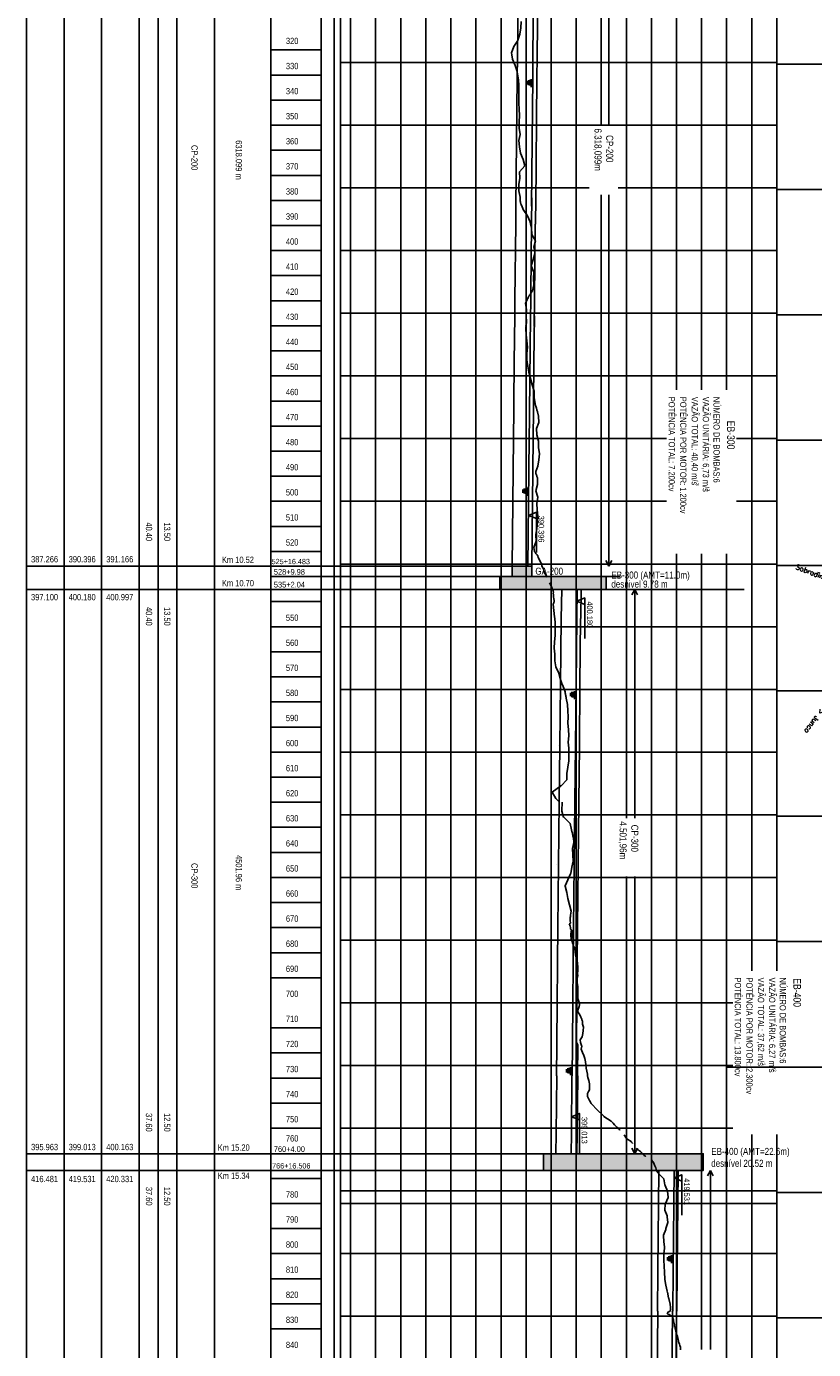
# Model space of a CAD drawing. Extents: x 312047 to 329088, y 8928324 to 8953812.
# Tile 3 of 125: x 312047 to 318326, y 8934747 to 8945300. Entities that reach past the tile are written whole.
import ezdxf

# ---------------------------------------------------------------- set-up
doc = ezdxf.new("R2010")
doc.units = 0
doc.header["$LTSCALE"] = 200
doc.header["$MEASUREMENT"] = 0
doc.linetypes.add('DASHED', pattern=[0.75, 0.5, -0.25])
doc.linetypes.add('LIN0', pattern=[0])
for name, color, linetype in [('ACHURA', 123, 'CONTINUOUS'), ('CRISTA_CANAL', 3, 'LIN0'), ('EB', 160, 'CONTINUOUS'), ('ESTAC-GERAL', 2, 'CONTINUOUS'), ('FUND_CANAL', 6, 'LIN0'), ('JTX80', 7, 'LIN0'), ('MALHA-P', 1, 'CONTINUOUS'), ('NA_CANAL', 2, 'CONTINUOUS'), ('NOVA MALHA', 1, 'CONTINUOUS'), ('PBASE', 7, 'CONTINUOUS'), ('PEGCT', 7, 'CONTINUOUS'), ('PFGC', 3, 'CONTINUOUS'), ('TALU-CONC1', 254, 'CONTINUOUS'), ('TER-NAT', 3, 'DASHED')]:
    doc.layers.add(name, color=color, linetype=linetype)
doc.styles.add('100CL', font='ARIALN.TTF', dxfattribs={"height": 2.5})
doc.styles.add('80CL', font='SIMPLEX', dxfattribs={"bigfont": 'SIMP'})

msp = doc.modelspace()

# ---------------------------------------------------------------- hatches: boundary and pattern name
at = {"layer": 'ACHURA'}
for points in [[(315923, 8940913), (316079, 8940913), (316079, 8940996), (315923, 8940996)], [(315824, 8940912), (315824, 8940810), (316673, 8940810), (316673, 8940912)], [(316171, 8936308), (316171, 8936176), (317446, 8936176), (317446, 8936308)]]:
    msp.add_hatch(color=256, dxfattribs=at).paths.add_polyline_path(points)

# ---------------------------------------------------------------- linework, layer by layer
msp.add_lwpolyline([(315923, 8940913), (316079, 8940913), (316079, 8940996), (315923, 8940996)], close=True, dxfattribs=at)
at = {"layer": 'CRISTA_CANAL'}
for p, q in [((316129, 8945792), (316122, 8945072)), ((316122, 8945072), (316120, 8944872)), ((316120, 8944892), (316110, 8943866)), ((316110, 8943932), (316108, 8943722)), ((316106, 8943722), (316100, 8943122)), ((316100, 8943122), (316098, 8942906)), ((316099, 8942992), (316095, 8942622)), ((316095, 8942622), (316089, 8941966)), ((316089, 8942012), (316079, 8940996)), ((316473, 8940810), (316470, 8940577)), ((316468, 8940577), (316463, 8940052)), ((316463, 8940052), (316458, 8939561)), ((316458, 8939561), (316453, 8939112)), ((316453, 8939112), (316448, 8938612)), ((316448, 8938612), (316443, 8938112)), ((316443, 8938132), (316434, 8937197)), ((316445, 8937177), (316434, 8937197)), ((316445, 8937177), (316443, 8936929)), ((316445, 8937177), (316445, 8937172)), ((316445, 8936929), (316441, 8936472)), ((316441, 8936472), (316439, 8936308)), ((317246, 8936176), (317238, 8935372)), ((317238, 8935372), (317235, 8935054)), ((317233, 8935054), (317227, 8934432))]:
    msp.add_line(p, q, dxfattribs=at)
at = {"layer": 'EB', "color": 2}
for p, q in [((316693, 8947314), (316693, 8944510)), ((316693, 8943956), (316693, 8940996)), ((316693, 8940996), (316670, 8941039)), ((316693, 8940996), (316717, 8941039)), ((316900, 8940810), (316876, 8940767)), ((316900, 8940810), (316900, 8938986)), ((316900, 8940810), (316923, 8940767)), ((316900, 8938521), (316900, 8936308)), ((316900, 8936308), (316876, 8936352)), ((316900, 8936308), (316923, 8936352)), ((317503, 8936176), (317479, 8936133)), ((317503, 8936176), (317503, 8934748)), ((317503, 8936176), (317526, 8936133))]:
    msp.add_line(p, q, dxfattribs=at)
at = {"layer": 'EB', "color": 1}
for p, q in [((312047, 8940996), (312947, 8940996)), ((312947, 8940996), (316079, 8940996)), ((312047, 8940810), (312947, 8940810)), ((312947, 8940810), (317773, 8940810)), ((312047, 8936308), (312947, 8936308)), ((312947, 8936308), (317433, 8936308)), ((312047, 8936176), (312947, 8936176)), ((312947, 8936176), (317433, 8936176))]:
    msp.add_line(p, q, dxfattribs=at)
at = {"layer": 'EB'}
for points in [[(316115, 8941103), (316115, 8941425), (316052, 8941399)], [(316115, 8941374), (316052, 8941399)], [(316079, 8940996), (315923, 8940996), (315923, 8940913)], [(316079, 8940996), (316079, 8940913)], [(315824, 8940912), (315824, 8940810), (316673, 8940810), (316673, 8940912)], [(316673, 8940912), (315824, 8940912)], [(316501, 8940419), (316501, 8940741), (316439, 8940716)], [(316501, 8940690), (316439, 8940716)], [(316458, 8936307), (316458, 8936630), (316396, 8936604)], [(316458, 8936578), (316396, 8936604)], [(317275, 8935819), (317275, 8936141), (317213, 8936115)], [(317275, 8936090), (317213, 8936115)]]:
    msp.add_lwpolyline(points, dxfattribs=at)
msp.add_lwpolyline([(316171, 8936308), (316171, 8936176), (317446, 8936176), (317446, 8936308)], close=True, dxfattribs=at)
at = {"layer": 'FUND_CANAL'}
for p, q in [((315971, 8945792), (315964, 8945072)), ((315964, 8945072), (315962, 8944872)), ((315962, 8944892), (315952, 8943866)), ((315952, 8943932), (315950, 8943722)), ((315950, 8943722), (315944, 8943122)), ((315943, 8942992), (315939, 8942622)), ((315939, 8942622), (315933, 8941966)), ((315933, 8942012), (315923, 8940996)), ((316317, 8940810), (316314, 8940577)), ((316317, 8940810), (316314, 8940577)), ((316312, 8940577), (316307, 8940052)), ((316312, 8940577), (316307, 8940052)), ((316307, 8940052), (316302, 8939561)), ((316307, 8940052), (316302, 8939561)), ((316302, 8939561), (316297, 8939112)), ((316302, 8939561), (316297, 8939112)), ((316297, 8939112), (316292, 8938612)), ((316292, 8938612), (316287, 8938112)), ((316287, 8938132), (316278, 8937197)), ((316287, 8938132), (316278, 8937197)), ((316277, 8937177), (316278, 8937197)), ((316277, 8937177), (316278, 8937197)), ((316277, 8937177), (316275, 8936929)), ((316277, 8937177), (316275, 8936929)), ((316277, 8937177), (316277, 8937172)), ((316277, 8937177), (316277, 8937172)), ((316277, 8936929), (316273, 8936472)), ((316277, 8936929), (316273, 8936472)), ((316273, 8936472), (316271, 8936308)), ((317092, 8936176), (317084, 8935372)), ((317084, 8935372), (317081, 8935054)), ((317083, 8935054), (317077, 8934432)), ((317081, 8935054), (317083, 8935054))]:
    msp.add_line(p, q, dxfattribs=at)
at = {"layer": 'MALHA-P', "color": 1}
for p, q in [((314502, 8952512), (314502, 8928512)), ((314553, 8952512), (314553, 8928512)), ((316784, 8940912), (313997, 8940912)), ((314553, 8935912), (318033, 8935912))]:
    msp.add_line(p, q, dxfattribs=at)
at = {"layer": 'MALHA-P', "color": 13}
for p, q in [((314633, 8928512), (314633, 8952512)), ((314833, 8928512), (314833, 8952512)), ((315033, 8928512), (315033, 8952512)), ((315233, 8928512), (315233, 8952512)), ((315433, 8928512), (315433, 8952512)), ((315833, 8928512), (315833, 8952512)), ((316433, 8928512), (316433, 8952512)), ((316633, 8944510), (316633, 8952512)), ((316833, 8938986), (316833, 8952512)), ((317433, 8942400), (317433, 8952512)), ((317433, 8942400), (317433, 8952512)), ((317633, 8942400), (317633, 8952512)), ((317833, 8937768), (317833, 8952512)), ((318033, 8937768), (318033, 8952512)), ((316033, 8928512), (316033, 8951073)), ((316233, 8928512), (316233, 8951073)), ((315633, 8928512), (315633, 8948937)), ((317033, 8928512), (317033, 8947678)), ((317233, 8942400), (317233, 8947678)), ((314397, 8945112), (313997, 8945112)), ((314553, 8945012), (318033, 8945012)), ((314397, 8944912), (313997, 8944912)), ((314397, 8944712), (313997, 8944712)), ((314397, 8944512), (313997, 8944512)), ((314553, 8944512), (318033, 8944512)), ((314397, 8944312), (313997, 8944312)), ((314397, 8944112), (313997, 8944112)), ((314553, 8944012), (316537, 8944012)), ((316633, 8928512), (316633, 8943956)), ((316768, 8944012), (318033, 8944012)), ((314397, 8943912), (313997, 8943912)), ((314397, 8943712), (313997, 8943712)), ((314397, 8943512), (313997, 8943512)), ((314553, 8943512), (318033, 8943512)), ((314397, 8943312), (313997, 8943312)), ((314397, 8943112), (313997, 8943112)), ((314553, 8943012), (318033, 8943012)), ((314397, 8942912), (313997, 8942912)), ((314397, 8942712), (313997, 8942712)), ((314397, 8942512), (313997, 8942512)), ((314553, 8942512), (318033, 8942512)), ((314397, 8942312), (313997, 8942312)), ((314397, 8942112), (313997, 8942112)), ((314553, 8942012), (317154, 8942012)), ((317711, 8942012), (318033, 8942012)), ((314397, 8941912), (313997, 8941912)), ((314397, 8941712), (313997, 8941712)), ((314397, 8941512), (313997, 8941512)), ((314553, 8941512), (317154, 8941512)), ((317711, 8941512), (318033, 8941512)), ((314397, 8941312), (313997, 8941312)), ((314397, 8941312), (313997, 8941312)), ((314397, 8941112), (313997, 8941112)), ((317233, 8928512), (317233, 8941092)), ((317433, 8934748), (317433, 8941092)), ((317433, 8934748), (317433, 8941092)), ((317633, 8928512), (317633, 8941092)), ((314553, 8941012), (318033, 8941012)), ((314397, 8940712), (313997, 8940712)), ((314397, 8940512), (313997, 8940512)), ((314553, 8940512), (318033, 8940512)), ((314397, 8940312), (313997, 8940312)), ((314397, 8940112), (313997, 8940112)), ((314553, 8940012), (318033, 8940012)), ((314397, 8939912), (313997, 8939912)), ((314397, 8939712), (313997, 8939712)), ((314397, 8939512), (313997, 8939512)), ((314553, 8939512), (318033, 8939512)), ((314397, 8939312), (313997, 8939312)), ((314397, 8939112), (313997, 8939112)), ((314553, 8939012), (318033, 8939012)), ((314397, 8938912), (313997, 8938912)), ((314397, 8938712), (313997, 8938712)), ((314397, 8938512), (313997, 8938512)), ((314553, 8938512), (318033, 8938512)), ((316833, 8928512), (316833, 8938521)), ((314397, 8938312), (313997, 8938312)), ((314397, 8938112), (313997, 8938112)), ((314553, 8938012), (318033, 8938012)), ((314397, 8937912), (313997, 8937912)), ((314397, 8937712), (313997, 8937712)), ((314553, 8937512), (317683, 8937512)), ((314397, 8937312), (313997, 8937312)), ((314397, 8937112), (313997, 8937112)), ((314553, 8937012), (317683, 8937012)), ((314397, 8936912), (313997, 8936912)), ((314397, 8936712), (313997, 8936712)), ((314397, 8936512), (313997, 8936512)), ((314553, 8936512), (317683, 8936512)), ((317833, 8928512), (317833, 8936461)), ((318033, 8934084), (318033, 8936461)), ((314397, 8936112), (313997, 8936112)), ((314553, 8936012), (318033, 8936012)), ((314397, 8935912), (313997, 8935912)), ((314397, 8935712), (313997, 8935712)), ((314397, 8935512), (313997, 8935512)), ((314553, 8935512), (318033, 8935512)), ((314397, 8935312), (313997, 8935312)), ((314397, 8935112), (313997, 8935112)), ((314553, 8935012), (318033, 8935012)), ((314397, 8934912), (313997, 8934912))]:
    msp.add_line(p, q, dxfattribs=at)
at = {"layer": 'NA_CANAL'}
for p, q in [((316095, 8945772), (316088, 8945072)), ((316088, 8945072), (316086, 8944872)), ((316087, 8944892), (316077, 8943866)), ((316042, 8944837), (316042, 8944864)), ((316053, 8944831), (316053, 8944872)), ((316063, 8944828), (316063, 8944873)), ((316074, 8944815), (316074, 8944879)), ((316078, 8943932), (316076, 8943723)), ((316076, 8943723), (316067, 8942906)), ((316068, 8942992), (316058, 8941966)), ((316058, 8942012), (316048, 8940996)), ((316038, 8941557), (316038, 8941621)), ((316006, 8941579), (316006, 8941606)), ((316018, 8941574), (316018, 8941614)), ((316028, 8941571), (316028, 8941615)), ((316440, 8940810), (316437, 8940577)), ((316437, 8940577), (316432, 8940052)), ((316432, 8940052), (316427, 8939561)), ((316386, 8939957), (316386, 8939984)), ((316398, 8939951), (316398, 8939992)), ((316407, 8939948), (316407, 8939993)), ((316418, 8939935), (316418, 8939999)), ((316426, 8939561), (316422, 8939112)), ((316422, 8939112), (316417, 8938612)), ((316417, 8938612), (316412, 8938112)), ((316412, 8938132), (316402, 8937197)), ((316402, 8937177), (316402, 8937197)), ((316402, 8937177), (316400, 8936929)), ((316402, 8937177), (316402, 8937172)), ((316355, 8936957), (316355, 8936984)), ((316367, 8936951), (316367, 8936992)), ((316376, 8936948), (316376, 8936993)), ((316387, 8936935), (316387, 8936999)), ((316399, 8936929), (316395, 8936472)), ((316395, 8936472), (316393, 8936308)), ((317214, 8936176), (317206, 8935372)), ((317194, 8935435), (317194, 8935499)), ((317162, 8935457), (317162, 8935484)), ((317173, 8935451), (317173, 8935492)), ((317183, 8935448), (317183, 8935493)), ((317206, 8935372), (317203, 8935054)), ((317202, 8935054), (317196, 8934432))]:
    msp.add_line(p, q, dxfattribs=at)
at = {"layer": 'NOVA MALHA'}
for p, q in [((318033, 8945000), (329088, 8945000)), ((318033, 8944000), (329088, 8944000)), ((318033, 8943000), (329088, 8943000)), ((318033, 8942000), (329088, 8942000)), ((318033, 8941000), (329088, 8941000)), ((318033, 8940000), (329088, 8940000)), ((318033, 8939000), (329088, 8939000)), ((318033, 8938000), (329088, 8938000)), ((317633, 8937000), (329088, 8937000)), ((318033, 8936000), (329088, 8936000)), ((318033, 8935000), (329088, 8935000))]:
    msp.add_line(p, q, dxfattribs=at)
at = {"layer": 'PBASE', "color": 2}
for p, q in [((312047, 8952512), (312047, 8928512)), ((312347, 8952512), (312347, 8928512)), ((312647, 8952512), (312647, 8928512)), ((312647, 8952512), (312647, 8928512)), ((312947, 8952512), (312947, 8928512)), ((312947, 8952512), (312947, 8928512)), ((313097, 8952512), (313097, 8928512)), ((313247, 8952512), (313247, 8928512)), ((313547, 8952512), (313547, 8928512)), ((313997, 8952512), (313997, 8928512)), ((314397, 8952512), (314397, 8928512))]:
    msp.add_line(p, q, dxfattribs=at)
at = {"layer": 'PEGCT', "color": 13}
for p, q in [((316288, 8939561), (316288, 8939561)), ((316302, 8939561), (316302, 8939561)), ((316278, 8938612), (316278, 8938612)), ((316292, 8938612), (316292, 8938612))]:
    msp.add_line(p, q, dxfattribs=at)
at = {"layer": 'PFGC'}
msp.add_line((315944, 8943122), (315942, 8942906), dxfattribs=at)
at = {"layer": 'TALU-CONC1', "color": 13}
msp.add_line((316277, 8936929), (316275, 8936929), dxfattribs=at)
at = {"layer": 'TER-NAT'}
for p, q in [((315993, 8945339), (315992, 8945289)), ((315984, 8945238), (315967, 8945189)), ((315992, 8945289), (315984, 8945239)), ((315984, 8945239), (315984, 8945239)), ((315984, 8945239), (315984, 8945238)), ((315992, 8945289), (315992, 8945289)), ((315936, 8945139), (315917, 8945089)), ((315967, 8945188), (315936, 8945139)), ((315967, 8945189), (315967, 8945188)), ((315917, 8945089), (315917, 8945089)), ((315917, 8945089), (315919, 8945072)), ((315920, 8945072), (315925, 8945039)), ((315925, 8945039), (315947, 8944989)), ((315947, 8944989), (315947, 8944989)), ((315947, 8944989), (315962, 8944939)), ((315962, 8944939), (315963, 8944939)), ((315963, 8944939), (315963, 8944938)), ((315963, 8944938), (315971, 8944889)), ((315971, 8944892), (315971, 8944889)), ((315971, 8944889), (315974, 8944839)), ((315971, 8944889), (315972, 8944872)), ((315974, 8944839), (315974, 8944839)), ((315974, 8944839), (315974, 8944838)), ((315974, 8944838), (315975, 8944789)), ((315975, 8944789), (315975, 8944788)), ((315975, 8944788), (315975, 8944739)), ((315975, 8944739), (315976, 8944689)), ((315976, 8944689), (315976, 8944689)), ((315976, 8944689), (315976, 8944688)), ((315976, 8944688), (315977, 8944639)), ((315977, 8944639), (315980, 8944589)), ((315980, 8944589), (315979, 8944539)), ((315980, 8944589), (315980, 8944589)), ((315980, 8944589), (315980, 8944589)), ((315979, 8944538), (315977, 8944489)), ((315977, 8944489), (315977, 8944489)), ((315977, 8944489), (315977, 8944488)), ((315977, 8944488), (315985, 8944439)), ((315979, 8944539), (315979, 8944538)), ((315985, 8944439), (315975, 8944389)), ((315975, 8944389), (315975, 8944389)), ((315975, 8944389), (315981, 8944339)), ((315981, 8944339), (315981, 8944339)), ((315981, 8944339), (315989, 8944289)), ((315989, 8944289), (315989, 8944289)), ((315989, 8944289), (315989, 8944289)), ((315989, 8944289), (316010, 8944239)), ((316023, 8944189), (315981, 8944139)), ((316010, 8944239), (316010, 8944239)), ((316010, 8944239), (316023, 8944189)), ((315984, 8944089), (315975, 8944039)), ((315981, 8944139), (315981, 8944139)), ((315981, 8944139), (315981, 8944139)), ((315981, 8944139), (315984, 8944089)), ((315984, 8944089), (315984, 8944089)), ((315975, 8944039), (315975, 8944039)), ((315975, 8944039), (315975, 8943989)), ((315975, 8943989), (315985, 8943939)), ((315985, 8943939), (315985, 8943939)), ((315985, 8943939), (315985, 8943934)), ((315985, 8943934), (315986, 8943927)), ((315985, 8943932), (315986, 8943927)), ((315986, 8943927), (315986, 8943927)), ((315986, 8943927), (315986, 8943920)), ((315986, 8943927), (315986, 8943927)), ((315986, 8943927), (315986, 8943920)), ((315986, 8943920), (315986, 8943920)), ((315986, 8943920), (315987, 8943913)), ((315986, 8943920), (315986, 8943920)), ((315986, 8943920), (315987, 8943913)), ((315987, 8943913), (315987, 8943913)), ((315987, 8943913), (315987, 8943906)), ((315987, 8943913), (315987, 8943913)), ((315987, 8943913), (315987, 8943906)), ((315987, 8943906), (315987, 8943906)), ((315987, 8943906), (315988, 8943900)), ((315987, 8943906), (315987, 8943906)), ((315987, 8943906), (315988, 8943900)), ((315988, 8943900), (315988, 8943900)), ((315988, 8943900), (315988, 8943900)), ((315988, 8943900), (315988, 8943893)), ((315988, 8943900), (315988, 8943900)), ((315988, 8943900), (315988, 8943900)), ((315988, 8943900), (315988, 8943893)), ((315988, 8943893), (315988, 8943893)), ((315988, 8943893), (315988, 8943890)), ((315988, 8943893), (315988, 8943893)), ((315988, 8943893), (315988, 8943890)), ((315988, 8943890), (315990, 8943887)), ((315988, 8943890), (315990, 8943887)), ((315990, 8943887), (315991, 8943886)), ((315990, 8943887), (315991, 8943886)), ((315991, 8943886), (315991, 8943886)), ((315991, 8943886), (315994, 8943879)), ((315991, 8943886), (315991, 8943886)), ((315991, 8943886), (315994, 8943879)), ((315994, 8943879), (315994, 8943879)), ((315994, 8943879), (315997, 8943872)), ((315994, 8943879), (315994, 8943879)), ((315994, 8943879), (315997, 8943872)), ((315997, 8943872), (315997, 8943872)), ((315997, 8943872), (315998, 8943869)), ((315997, 8943872), (315997, 8943872)), ((315997, 8943872), (315998, 8943869)), ((315998, 8943869), (316011, 8943840)), ((315998, 8943869), (316000, 8943866)), ((316011, 8943840), (316043, 8943790)), ((316043, 8943790), (316043, 8943790)), ((316043, 8943790), (316043, 8943790)), ((316043, 8943790), (316065, 8943740)), ((316065, 8943740), (316069, 8943722)), ((316069, 8943722), (316077, 8943690)), ((316077, 8943690), (316077, 8943690)), ((316077, 8943690), (316079, 8943640)), ((316079, 8943640), (316079, 8943640)), ((316079, 8943640), (316079, 8943640)), ((316079, 8943640), (316107, 8943590)), ((316107, 8943590), (316095, 8943540)), ((316095, 8943540), (316095, 8943540)), ((316095, 8943540), (316099, 8943518)), ((316090, 8943440), (316073, 8943390)), ((316104, 8943490), (316090, 8943440)), ((316099, 8943518), (316104, 8943490)), ((316104, 8943490), (316104, 8943490)), ((316104, 8943490), (316104, 8943490)), ((316104, 8943490), (316104, 8943490)), ((316104, 8943490), (316104, 8943490)), ((316104, 8943490), (316104, 8943490)), ((316073, 8943390), (316073, 8943390)), ((316073, 8943390), (316095, 8943340)), ((316095, 8943340), (316093, 8943290)), ((316095, 8943340), (316095, 8943340)), ((316095, 8943240), (316084, 8943190)), ((316093, 8943290), (316093, 8943290)), ((316093, 8943290), (316095, 8943240)), ((316095, 8943240), (316095, 8943240)), ((316095, 8943240), (316095, 8943240)), ((316042, 8943122), (316029, 8943091)), ((316045, 8943128), (316042, 8943122)), ((316046, 8943130), (316045, 8943128)), ((316049, 8943137), (316046, 8943130)), ((316046, 8943130), (316046, 8943130)), ((316050, 8943140), (316049, 8943137)), ((316049, 8943137), (316049, 8943137)), ((316052, 8943141), (316050, 8943140)), ((316053, 8943144), (316052, 8943141)), ((316058, 8943151), (316053, 8943145)), ((316053, 8943145), (316053, 8943144)), ((316053, 8943144), (316053, 8943144)), ((316062, 8943158), (316058, 8943151)), ((316058, 8943151), (316058, 8943151)), ((316067, 8943165), (316062, 8943158)), ((316062, 8943158), (316062, 8943158)), ((316072, 8943172), (316067, 8943165)), ((316067, 8943165), (316067, 8943165)), ((316076, 8943179), (316072, 8943172)), ((316072, 8943172), (316072, 8943172)), ((316084, 8943190), (316076, 8943179)), ((316084, 8943190), (316084, 8943190)), ((316084, 8943190), (316084, 8943190)), ((316029, 8943091), (316029, 8943091)), ((316029, 8943091), (316036, 8943041)), ((316036, 8943041), (316033, 8942991)), ((316033, 8942992), (316033, 8942991)), ((316033, 8942991), (316033, 8942991)), ((316033, 8942991), (316033, 8942991)), ((316036, 8942941), (316030, 8942891)), ((316030, 8942891), (316033, 8942841)), ((316036, 8942941), (316032, 8942906)), ((316033, 8942991), (316033, 8942991)), ((316033, 8942991), (316036, 8942941)), ((316033, 8942991), (316033, 8942991)), ((316033, 8942991), (316036, 8942941)), ((316036, 8942941), (316036, 8942941)), ((316036, 8942941), (316036, 8942941)), ((316033, 8942841), (316040, 8942791)), ((316033, 8942841), (316033, 8942841)), ((316040, 8942791), (316043, 8942741)), ((316040, 8942791), (316040, 8942791)), ((316040, 8942791), (316040, 8942791)), ((316043, 8942741), (316039, 8942691)), ((316039, 8942691), (316039, 8942641)), ((316043, 8942741), (316043, 8942741)), ((316039, 8942641), (316042, 8942622)), ((316039, 8942641), (316039, 8942641)), ((316042, 8942622), (316047, 8942591)), ((316047, 8942591), (316056, 8942541)), ((316047, 8942591), (316047, 8942591)), ((316056, 8942541), (316067, 8942491)), ((316056, 8942541), (316056, 8942541)), ((316067, 8942491), (316081, 8942441)), ((316067, 8942491), (316067, 8942491)), ((316067, 8942491), (316067, 8942491)), ((316081, 8942441), (316097, 8942391)), ((316097, 8942391), (316097, 8942341)), ((316097, 8942391), (316097, 8942391)), ((316097, 8942391), (316097, 8942391)), ((316097, 8942341), (316105, 8942291)), ((316105, 8942291), (316105, 8942290)), ((316105, 8942291), (316105, 8942291)), ((316105, 8942291), (316105, 8942291)), ((316105, 8942290), (316109, 8942277)), ((316109, 8942277), (316111, 8942270)), ((316111, 8942270), (316114, 8942263)), ((316111, 8942270), (316111, 8942270)), ((316114, 8942263), (316115, 8942256)), ((316114, 8942263), (316114, 8942263)), ((316115, 8942256), (316117, 8942249)), ((316115, 8942256), (316115, 8942256)), ((316117, 8942249), (316118, 8942248)), ((316117, 8942249), (316117, 8942249)), ((316118, 8942248), (316119, 8942242)), ((316119, 8942242), (316120, 8942240)), ((316119, 8942242), (316119, 8942242)), ((316119, 8942242), (316119, 8942242)), ((316120, 8942240), (316121, 8942235)), ((316121, 8942235), (316123, 8942228)), ((316121, 8942235), (316121, 8942235)), ((316123, 8942228), (316124, 8942226)), ((316123, 8942228), (316123, 8942228)), ((316124, 8942226), (316132, 8942192)), ((316132, 8942192), (316134, 8942142)), ((316132, 8942192), (316132, 8942192)), ((316134, 8942142), (316117, 8942092)), ((316117, 8942092), (316120, 8942042)), ((316117, 8942092), (316117, 8942092)), ((316120, 8942042), (316131, 8941992)), ((316120, 8942042), (316120, 8942042)), ((316120, 8942022), (316120, 8942022)), ((316127, 8942012), (316131, 8941992)), ((316131, 8941992), (316131, 8941992)), ((316131, 8941992), (316131, 8941992)), ((316131, 8941992), (316133, 8941942)), ((316131, 8941992), (316131, 8941992)), ((316131, 8941992), (316131, 8941992)), ((316131, 8941992), (316132, 8941966)), ((316133, 8941942), (316133, 8941942)), ((316133, 8941942), (316139, 8941892)), ((316135, 8941842), (316127, 8941792)), ((316139, 8941892), (316135, 8941842)), ((316135, 8941842), (316135, 8941842)), ((316111, 8941745), (316110, 8941743)), ((316110, 8941743), (316110, 8941742)), ((316110, 8941742), (316110, 8941740)), ((316110, 8941740), (316110, 8941739)), ((316110, 8941739), (316110, 8941739)), ((316110, 8941739), (316112, 8941734)), ((316112, 8941750), (316111, 8941745)), ((316111, 8941745), (316111, 8941745)), ((316127, 8941792), (316112, 8941751)), ((316112, 8941751), (316112, 8941750)), ((316112, 8941734), (316112, 8941734)), ((316112, 8941734), (316114, 8941728)), ((316114, 8941728), (316114, 8941728)), ((316114, 8941728), (316116, 8941722)), ((316127, 8941792), (316127, 8941792)), ((316127, 8941792), (316127, 8941792)), ((316125, 8941645), (316111, 8941595)), ((316116, 8941722), (316116, 8941722)), ((316116, 8941722), (316118, 8941717)), ((316118, 8941717), (316118, 8941717)), ((316118, 8941717), (316120, 8941711)), ((316120, 8941711), (316120, 8941711)), ((316120, 8941711), (316122, 8941705)), ((316122, 8941705), (316122, 8941705)), ((316122, 8941705), (316123, 8941700)), ((316123, 8941700), (316123, 8941700)), ((316123, 8941700), (316124, 8941697)), ((316124, 8941697), (316125, 8941696)), ((316125, 8941696), (316125, 8941696)), ((316125, 8941696), (316125, 8941695)), ((316125, 8941695), (316125, 8941695)), ((316125, 8941695), (316125, 8941694)), ((316125, 8941694), (316125, 8941694)), ((316125, 8941694), (316125, 8941689)), ((316125, 8941689), (316125, 8941688)), ((316125, 8941688), (316125, 8941688)), ((316125, 8941688), (316125, 8941688)), ((316125, 8941688), (316125, 8941645)), ((316125, 8941645), (316125, 8941645)), ((316111, 8941595), (316111, 8941595)), ((316111, 8941595), (316126, 8941545)), ((316126, 8941545), (316119, 8941495)), ((316126, 8941545), (316126, 8941545)), ((316119, 8941495), (316122, 8941445)), ((316122, 8941445), (316122, 8941445)), ((316122, 8941445), (316122, 8941445)), ((316122, 8941445), (316126, 8941395)), ((316123, 8941345), (316119, 8941295)), ((316126, 8941395), (316123, 8941345)), ((316126, 8941395), (316126, 8941395)), ((316119, 8941295), (316111, 8941245)), ((316111, 8941245), (316114, 8941195)), ((316119, 8941295), (316119, 8941295)), ((316119, 8941295), (316119, 8941295)), ((316114, 8941195), (316094, 8941145)), ((316094, 8941145), (316094, 8941145)), ((316094, 8941145), (316098, 8941127)), ((316098, 8941127), (316101, 8941112)), ((316101, 8941112), (316101, 8941111)), ((316101, 8941111), (316101, 8941111)), ((316101, 8941111), (316101, 8941109)), ((316101, 8941109), (316103, 8941106)), ((316103, 8941106), (316103, 8941106)), ((316103, 8941106), (316107, 8941102)), ((316107, 8941102), (316107, 8941102)), ((316107, 8941102), (316111, 8941097)), ((316111, 8941097), (316111, 8941097)), ((316111, 8941097), (316114, 8941093)), ((316114, 8941195), (316114, 8941195)), ((316114, 8941093), (316114, 8941093)), ((316114, 8941093), (316116, 8941090)), ((316116, 8941090), (316116, 8941089)), ((316116, 8941089), (316117, 8941088)), ((316117, 8941088), (316117, 8941088)), ((316117, 8941088), (316121, 8941084)), ((316121, 8941084), (316121, 8941084)), ((316121, 8941084), (316126, 8941079)), ((316126, 8941079), (316126, 8941079)), ((316126, 8941079), (316127, 8941079)), ((316127, 8941079), (316127, 8941078)), ((316127, 8941078), (316128, 8941076)), ((316128, 8941076), (316128, 8941076)), ((316128, 8941076), (316128, 8941076)), ((316128, 8941076), (316130, 8941065)), ((316130, 8941065), (316130, 8941065)), ((316130, 8941065), (316130, 8941065)), ((316130, 8941065), (316143, 8941040)), ((316143, 8941040), (316143, 8941040)), ((316143, 8941040), (316149, 8941028)), ((316149, 8941028), (316155, 8941015)), ((316155, 8941015), (316155, 8941015)), ((316155, 8941015), (316159, 8940996)), ((316250, 8940692), (316254, 8940642)), ((316254, 8940642), (316261, 8940592)), ((316261, 8940592), (316262, 8940577)), ((316261, 8940592), (316261, 8940592)), ((316261, 8940592), (316261, 8940592)), ((316262, 8940577), (316265, 8940542)), ((316265, 8940542), (316266, 8940492)), ((316265, 8940542), (316265, 8940542)), ((316266, 8940491), (316265, 8940442)), ((316266, 8940492), (316266, 8940491)), ((316259, 8940391), (316258, 8940342)), ((316265, 8940441), (316259, 8940392)), ((316259, 8940392), (316259, 8940391)), ((316265, 8940442), (316265, 8940441)), ((316258, 8940342), (316258, 8940341)), ((316258, 8940341), (316263, 8940292)), ((316263, 8940292), (316263, 8940291)), ((316263, 8940291), (316263, 8940242)), ((316263, 8940242), (316263, 8940241)), ((316263, 8940241), (316269, 8940192)), ((316269, 8940192), (316293, 8940142)), ((316293, 8940142), (316307, 8940092)), ((316293, 8940142), (316293, 8940142)), ((316307, 8940092), (316307, 8940091)), ((316307, 8940092), (316307, 8940092)), ((316307, 8940091), (316321, 8940052)), ((316321, 8940052), (316325, 8940042)), ((316325, 8940042), (316345, 8939992)), ((316345, 8939992), (316345, 8939990)), ((316345, 8939992), (316345, 8939992)), ((316345, 8939990), (316346, 8939983)), ((316346, 8939983), (316347, 8939976)), ((316346, 8939983), (316346, 8939983)), ((316347, 8939976), (316348, 8939969)), ((316347, 8939976), (316347, 8939976)), ((316348, 8939969), (316349, 8939963)), ((316348, 8939969), (316348, 8939969)), ((316349, 8939963), (316350, 8939956)), ((316349, 8939963), (316349, 8939963)), ((316350, 8939956), (316352, 8939949)), ((316350, 8939956), (316350, 8939956)), ((316352, 8939949), (316353, 8939943)), ((316352, 8939949), (316352, 8939949)), ((316353, 8939943), (316353, 8939942)), ((316353, 8939942), (316364, 8939892)), ((316353, 8939942), (316353, 8939942)), ((316353, 8939942), (316353, 8939942)), ((316353, 8939942), (316353, 8939942)), ((316364, 8939892), (316366, 8939842)), ((316366, 8939842), (316369, 8939792)), ((316366, 8939842), (316366, 8939842)), ((316366, 8939842), (316366, 8939842)), ((316369, 8939792), (316367, 8939742)), ((316367, 8939742), (316371, 8939692)), ((316367, 8939742), (316367, 8939742)), ((316369, 8939792), (316369, 8939792)), ((316373, 8939642), (316370, 8939592)), ((316371, 8939692), (316373, 8939642)), ((316371, 8939692), (316371, 8939692)), ((316373, 8939642), (316373, 8939642)), ((316370, 8939592), (316374, 8939542)), ((316370, 8939592), (316370, 8939592)), ((316374, 8939542), (316374, 8939542)), ((316374, 8939542), (316374, 8939492)), ((316375, 8939442), (316366, 8939392)), ((316374, 8939492), (316375, 8939442)), ((316374, 8939492), (316374, 8939492)), ((316375, 8939442), (316375, 8939442)), ((316358, 8939342), (316357, 8939293)), ((316366, 8939392), (316358, 8939342)), ((316366, 8939392), (316366, 8939392)), ((316311, 8939242), (316241, 8939192)), ((316312, 8939242), (316311, 8939242)), ((316357, 8939292), (316312, 8939242)), ((316357, 8939293), (316357, 8939292)), ((316357, 8939292), (316357, 8939292)), ((316241, 8939192), (316270, 8939142)), ((316241, 8939192), (316241, 8939192)), ((316270, 8939142), (316271, 8939142)), ((316271, 8939142), (316300, 8939112)), ((316321, 8939112), (316319, 8939043)), ((316319, 8939043), (316319, 8939042)), ((316319, 8939042), (316332, 8938992)), ((316319, 8939042), (316319, 8939042)), ((316332, 8938992), (316333, 8938992)), ((316333, 8938992), (316384, 8938942)), ((316384, 8938942), (316396, 8938893)), ((316396, 8938893), (316396, 8938892)), ((316396, 8938892), (316399, 8938879)), ((316399, 8938879), (316401, 8938872)), ((316401, 8938872), (316402, 8938865)), ((316401, 8938872), (316401, 8938872)), ((316402, 8938865), (316404, 8938858)), ((316402, 8938865), (316402, 8938865)), ((316404, 8938858), (316405, 8938851)), ((316404, 8938858), (316404, 8938858)), ((316415, 8938792), (316404, 8938743)), ((316405, 8938851), (316406, 8938847)), ((316405, 8938851), (316405, 8938851)), ((316406, 8938847), (316407, 8938844)), ((316407, 8938844), (316407, 8938843)), ((316407, 8938844), (316407, 8938844)), ((316407, 8938843), (316407, 8938841)), ((316407, 8938841), (316408, 8938837)), ((316408, 8938837), (316408, 8938835)), ((316408, 8938837), (316408, 8938837)), ((316408, 8938835), (316409, 8938830)), ((316409, 8938830), (316410, 8938827)), ((316409, 8938830), (316409, 8938830)), ((316410, 8938827), (316415, 8938794)), ((316410, 8938827), (316410, 8938827)), ((316415, 8938794), (316415, 8938793)), ((316415, 8938793), (316415, 8938792)), ((316404, 8938743), (316404, 8938742)), ((316404, 8938742), (316405, 8938693)), ((316405, 8938693), (316405, 8938692)), ((316405, 8938692), (316408, 8938643)), ((316398, 8938593), (316389, 8938544)), ((316408, 8938643), (316398, 8938594)), ((316398, 8938594), (316398, 8938593)), ((316367, 8938493), (316345, 8938444)), ((316388, 8938542), (316367, 8938493)), ((316389, 8938543), (316388, 8938542)), ((316389, 8938544), (316389, 8938543)), ((316345, 8938444), (316345, 8938443)), ((316345, 8938443), (316345, 8938442)), ((316345, 8938442), (316357, 8938393)), ((316357, 8938393), (316357, 8938392)), ((316357, 8938392), (316365, 8938343)), ((316365, 8938343), (316379, 8938294)), ((316379, 8938294), (316380, 8938293)), ((316380, 8938293), (316392, 8938244)), ((316392, 8938244), (316392, 8938243)), ((316392, 8938243), (316392, 8938242)), ((316378, 8938143), (316382, 8938134)), ((316379, 8938143), (316378, 8938143)), ((316387, 8938148), (316379, 8938143)), ((316379, 8938143), (316379, 8938143)), ((316386, 8938202), (316385, 8938193)), ((316385, 8938193), (316385, 8938192)), ((316385, 8938192), (316385, 8938183)), ((316385, 8938192), (316385, 8938192)), ((316385, 8938183), (316385, 8938173)), ((316385, 8938183), (316385, 8938183)), ((316385, 8938173), (316385, 8938163)), ((316385, 8938173), (316385, 8938173)), ((316385, 8938163), (316386, 8938153)), ((316385, 8938163), (316385, 8938163)), ((316387, 8938212), (316386, 8938202)), ((316386, 8938202), (316386, 8938202)), ((316386, 8938153), (316387, 8938148)), ((316386, 8938153), (316386, 8938153)), ((316392, 8938242), (316387, 8938212)), ((316382, 8938134), (316382, 8938134)), ((316382, 8938134), (316384, 8938124)), ((316382, 8938134), (316382, 8938134)), ((316382, 8938132), (316384, 8938124)), ((316384, 8938124), (316386, 8938114)), ((316384, 8938124), (316384, 8938124)), ((316384, 8938124), (316386, 8938114)), ((316384, 8938124), (316384, 8938124)), ((316386, 8938114), (316386, 8938104)), ((316386, 8938114), (316386, 8938114)), ((316386, 8938114), (316386, 8938112)), ((316386, 8938114), (316386, 8938114)), ((316386, 8938104), (316386, 8938099)), ((316386, 8938104), (316386, 8938104)), ((316386, 8938099), (316394, 8938095)), ((316391, 8938065), (316390, 8938055)), ((316390, 8938055), (316390, 8938052)), ((316390, 8938055), (316390, 8938055)), ((316390, 8938052), (316390, 8938045)), ((316390, 8938045), (316392, 8938036)), ((316390, 8938045), (316390, 8938045)), ((316390, 8938045), (316390, 8938045)), ((316392, 8938075), (316391, 8938065)), ((316391, 8938065), (316391, 8938065)), ((316393, 8938085), (316392, 8938075)), ((316392, 8938075), (316392, 8938075)), ((316392, 8938036), (316393, 8938026)), ((316392, 8938036), (316392, 8938036)), ((316394, 8938094), (316393, 8938085)), ((316393, 8938085), (316393, 8938085)), ((316394, 8938095), (316394, 8938094)), ((316394, 8938094), (316394, 8938094)), ((316401, 8938093), (316401, 8938083)), ((316401, 8938093), (316401, 8938093)), ((316401, 8938083), (316401, 8938078)), ((316401, 8938083), (316401, 8938083)), ((316401, 8938078), (316404, 8938074)), ((316404, 8938063), (316403, 8938054)), ((316403, 8938054), (316403, 8938044)), ((316403, 8938054), (316403, 8938054)), ((316403, 8938044), (316403, 8938034)), ((316403, 8938044), (316403, 8938044)), ((316403, 8938034), (316403, 8938031)), ((316403, 8938034), (316403, 8938034)), ((316404, 8938074), (316404, 8938073)), ((316404, 8938073), (316404, 8938063)), ((316404, 8938073), (316404, 8938073)), ((316404, 8938063), (316404, 8938063)), ((316393, 8938026), (316396, 8938016)), ((316393, 8938026), (316393, 8938026)), ((316396, 8938016), (316398, 8938006)), ((316396, 8938016), (316396, 8938016)), ((316398, 8938006), (316400, 8937997)), ((316398, 8938006), (316398, 8938006)), ((316400, 8937997), (316400, 8937996)), ((316400, 8937996), (316401, 8937996)), ((316400, 8937996), (316400, 8937996)), ((316400, 8937996), (316400, 8937996)), ((316401, 8937996), (316402, 8937993)), ((316402, 8937993), (316404, 8937987)), ((316403, 8938031), (316403, 8938024)), ((316403, 8938024), (316403, 8938024)), ((316403, 8938024), (316403, 8938024)), ((316404, 8937987), (316408, 8937977)), ((316404, 8937987), (316404, 8937987)), ((316408, 8937977), (316412, 8937967)), ((316408, 8937977), (316408, 8937977)), ((316412, 8937967), (316417, 8937957)), ((316412, 8937967), (316412, 8937967)), ((316417, 8937957), (316418, 8937955)), ((316417, 8937957), (316417, 8937957)), ((316418, 8937955), (316420, 8937950)), ((316420, 8937950), (316421, 8937946)), ((316421, 8937946), (316422, 8937943)), ((316422, 8937943), (316426, 8937896)), ((316426, 8937896), (316436, 8937861)), ((316436, 8937861), (316440, 8937846)), ((316440, 8937846), (316442, 8937828)), ((316442, 8937828), (316446, 8937796)), ((316445, 8937728), (316438, 8937696)), ((316447, 8937770), (316443, 8937746)), ((316443, 8937746), (316445, 8937728)), ((316446, 8937796), (316447, 8937770)), ((316438, 8937696), (316443, 8937655)), ((316443, 8937655), (316447, 8937646)), ((316447, 8937646), (316446, 8937639)), ((316446, 8937639), (316447, 8937596)), ((316447, 8937587), (316445, 8937551)), ((316445, 8937551), (316446, 8937546)), ((316446, 8937546), (316460, 8937506)), ((316447, 8937596), (316447, 8937595)), ((316447, 8937595), (316447, 8937587)), ((316460, 8937506), (316459, 8937496)), ((316457, 8937482), (316444, 8937446)), ((316444, 8937446), (316456, 8937424)), ((316456, 8937424), (316464, 8937410)), ((316459, 8937496), (316457, 8937482)), ((316464, 8937410), (316466, 8937405)), ((316466, 8937405), (316469, 8937399)), ((316466, 8937405), (316466, 8937405)), ((316469, 8937399), (316470, 8937395)), ((316469, 8937399), (316469, 8937399)), ((316470, 8937395), (316472, 8937393)), ((316472, 8937393), (316474, 8937388)), ((316472, 8937393), (316472, 8937393)), ((316474, 8937388), (316477, 8937382)), ((316474, 8937388), (316474, 8937388)), ((316477, 8937382), (316479, 8937378)), ((316477, 8937382), (316477, 8937382)), ((316479, 8937378), (316479, 8937376)), ((316479, 8937376), (316481, 8937371)), ((316479, 8937376), (316479, 8937376)), ((316481, 8937371), (316483, 8937367)), ((316481, 8937371), (316481, 8937371)), ((316483, 8937367), (316483, 8937365)), ((316483, 8937365), (316483, 8937364)), ((316483, 8937365), (316483, 8937365)), ((316483, 8937364), (316483, 8937342)), ((316483, 8937342), (316490, 8937317)), ((316490, 8937317), (316489, 8937292)), ((316480, 8937242), (316465, 8937217)), ((316465, 8937217), (316466, 8937197)), ((316466, 8937197), (316474, 8937172)), ((316487, 8937267), (316480, 8937242)), ((316489, 8937292), (316487, 8937267)), ((316472, 8937177), (316477, 8937167)), ((316477, 8937167), (316472, 8937142)), ((316472, 8937142), (316483, 8937117)), ((316483, 8937117), (316495, 8937092)), ((316495, 8937092), (316501, 8937067)), ((316501, 8937067), (316506, 8937042)), ((316506, 8937042), (316509, 8937017)), ((316509, 8937017), (316513, 8936992)), ((316513, 8936992), (316517, 8936967)), ((316517, 8936967), (316522, 8936942)), ((316522, 8936942), (316524, 8936929)), ((316524, 8936929), (316526, 8936917)), ((316526, 8936917), (316534, 8936892)), ((316534, 8936892), (316538, 8936867)), ((316524, 8936783), (316523, 8936777)), ((316523, 8936777), (316523, 8936777)), ((316523, 8936777), (316523, 8936772)), ((316523, 8936772), (316523, 8936772)), ((316523, 8936772), (316524, 8936766)), ((316525, 8936794), (316524, 8936789)), ((316524, 8936789), (316524, 8936789)), ((316524, 8936789), (316524, 8936783)), ((316524, 8936783), (316524, 8936783)), ((316524, 8936766), (316524, 8936766)), ((316524, 8936766), (316524, 8936765)), ((316524, 8936765), (316524, 8936765)), ((316526, 8936794), (316525, 8936794)), ((316528, 8936800), (316526, 8936794)), ((316526, 8936794), (316526, 8936794)), ((316531, 8936806), (316528, 8936800)), ((316528, 8936800), (316528, 8936800)), ((316538, 8936817), (316531, 8936806)), ((316538, 8936867), (316539, 8936842)), ((316539, 8936842), (316538, 8936817)), ((316524, 8936765), (316524, 8936765)), ((316524, 8936765), (316526, 8936760)), ((316526, 8936760), (316526, 8936760)), ((316526, 8936760), (316529, 8936755)), ((316529, 8936755), (316529, 8936755)), ((316529, 8936755), (316531, 8936749)), ((316531, 8936749), (316531, 8936749)), ((316531, 8936749), (316534, 8936743)), ((316534, 8936743), (316534, 8936743)), ((316534, 8936743), (316537, 8936738)), ((316537, 8936738), (316537, 8936738)), ((316537, 8936738), (316540, 8936732)), ((316540, 8936732), (316540, 8936732)), ((316540, 8936732), (316543, 8936726)), ((316543, 8936726), (316543, 8936726)), ((316543, 8936726), (316543, 8936726)), ((316543, 8936726), (316545, 8936721)), ((316545, 8936721), (316545, 8936721)), ((316545, 8936721), (316546, 8936719)), ((316546, 8936719), (316552, 8936708)), ((316552, 8936708), (316554, 8936706)), ((316554, 8936706), (316600, 8936658)), ((316600, 8936658), (316650, 8936610)), ((316650, 8936610), (316652, 8936608)), ((316652, 8936608), (316654, 8936606)), ((316654, 8936606), (316713, 8936569)), ((317074, 8936176), (317083, 8936158)), ((317083, 8936158), (317083, 8936156)), ((317083, 8936156), (317089, 8936150)), ((317089, 8936150), (317104, 8936135)), ((317104, 8936135), (317108, 8936131)), ((317108, 8936131), (317108, 8936131)), ((317108, 8936131), (317112, 8936127)), ((317112, 8936127), (317112, 8936127)), ((317112, 8936127), (317117, 8936123)), ((317117, 8936123), (317117, 8936123)), ((317117, 8936123), (317118, 8936122)), ((317118, 8936122), (317127, 8936114)), ((317127, 8936114), (317133, 8936109)), ((317133, 8936109), (317141, 8936061)), ((317141, 8936061), (317141, 8936059)), ((317141, 8936059), (317142, 8936056)), ((317142, 8936056), (317160, 8936009)), ((317166, 8935959), (317144, 8935912)), ((317160, 8936009), (317166, 8935962)), ((317166, 8935962), (317166, 8935959)), ((317142, 8935906), (317139, 8935859)), ((317139, 8935859), (317158, 8935812)), ((317143, 8935909), (317142, 8935906)), ((317144, 8935912), (317143, 8935909)), ((317148, 8935712), (317147, 8935709)), ((317164, 8935759), (317148, 8935712)), ((317158, 8935812), (317159, 8935809)), ((317159, 8935809), (317159, 8935806)), ((317159, 8935806), (317164, 8935759)), ((317147, 8935705), (317130, 8935659)), ((317130, 8935659), (317130, 8935655)), ((317130, 8935655), (317133, 8935609)), ((317133, 8935609), (317136, 8935562)), ((317147, 8935709), (317147, 8935705)), ((317136, 8935555), (317132, 8935509)), ((317132, 8935509), (317132, 8935462)), ((317136, 8935562), (317136, 8935559)), ((317136, 8935559), (317136, 8935555)), ((317132, 8935462), (317132, 8935459)), ((317132, 8935459), (317134, 8935412)), ((317134, 8935412), (317134, 8935409)), ((317134, 8935409), (317134, 8935405)), ((317134, 8935405), (317136, 8935372)), ((317136, 8935372), (317137, 8935359)), ((317137, 8935359), (317140, 8935313)), ((317140, 8935313), (317141, 8935309)), ((317141, 8935309), (317141, 8935305)), ((317141, 8935305), (317149, 8935259)), ((317149, 8935259), (317159, 8935213)), ((317159, 8935213), (317156, 8935209)), ((317156, 8935209), (317161, 8935205)), ((317161, 8935205), (317170, 8935159)), ((317170, 8935159), (317171, 8935155)), ((317171, 8935155), (317182, 8935109)), ((317182, 8935109), (317182, 8935108)), ((317182, 8935108), (317182, 8935107)), ((317182, 8935107), (317182, 8935102)), ((317182, 8935102), (317184, 8935090)), ((317184, 8935090), (317184, 8935090)), ((317184, 8935090), (317185, 8935078)), ((317185, 8935078), (317185, 8935078)), ((317185, 8935078), (317186, 8935066)), ((317161, 8935042), (317159, 8935040)), ((317159, 8935040), (317160, 8935033)), ((317160, 8935033), (317165, 8935030)), ((317166, 8935046), (317161, 8935042)), ((317161, 8935042), (317161, 8935042)), ((317165, 8935030), (317165, 8935030)), ((317165, 8935030), (317174, 8935025)), ((317180, 8935054), (317166, 8935046)), ((317174, 8935025), (317186, 8935018)), ((317187, 8935058), (317180, 8935054)), ((317186, 8935066), (317186, 8935066)), ((317186, 8935066), (317187, 8935058)), ((317186, 8935018), (317186, 8935018)), ((317186, 8935018), (317203, 8935008)), ((317203, 8935008), (317204, 8935006)), ((317204, 8935006), (317204, 8935006)), ((317204, 8935006), (317205, 8934996)), ((317205, 8934996), (317206, 8934994)), ((317206, 8934994), (317206, 8934994)), ((317206, 8934994), (317208, 8934982)), ((317208, 8934982), (317208, 8934982)), ((317208, 8934982), (317210, 8934970)), ((317210, 8934970), (317210, 8934970)), ((317210, 8934970), (317211, 8934965)), ((317211, 8934965), (317212, 8934960)), ((317212, 8934960), (317213, 8934958)), ((317213, 8934958), (317213, 8934958)), ((317213, 8934958), (317213, 8934958)), ((317213, 8934958), (317216, 8934946)), ((317216, 8934946), (317216, 8934946)), ((317216, 8934946), (317218, 8934934)), ((317218, 8934934), (317218, 8934934)), ((317218, 8934934), (317221, 8934922)), ((317221, 8934922), (317221, 8934922)), ((317221, 8934922), (317223, 8934913)), ((317223, 8934913), (317223, 8934910)), ((317223, 8934910), (317223, 8934910)), ((317223, 8934910), (317224, 8934910)), ((317224, 8934910), (317224, 8934907)), ((317224, 8934907), (317227, 8934898)), ((317227, 8934898), (317227, 8934898)), ((317227, 8934898), (317228, 8934894)), ((317228, 8934894), (317230, 8934886)), ((317230, 8934886), (317230, 8934886)), ((317230, 8934886), (317233, 8934874)), ((317233, 8934874), (317233, 8934874)), ((317233, 8934874), (317236, 8934863)), ((317236, 8934863), (317236, 8934862)), ((317236, 8934862), (317236, 8934862)), ((317236, 8934862), (317237, 8934860)), ((317237, 8934860), (317240, 8934850)), ((317240, 8934850), (317240, 8934850)), ((317240, 8934850), (317243, 8934838)), ((317243, 8934838), (317243, 8934838)), ((317243, 8934838), (317243, 8934835)), ((317243, 8934835), (317245, 8934826)), ((317245, 8934826), (317245, 8934826)), ((317245, 8934826), (317248, 8934815)), ((317248, 8934815), (317248, 8934814)), ((317248, 8934814), (317248, 8934814)), ((317248, 8934814), (317249, 8934809)), ((317249, 8934809), (317252, 8934804)), ((317252, 8934804), (317252, 8934802)), ((317252, 8934802), (317252, 8934802)), ((317252, 8934802), (317256, 8934790)), ((317256, 8934790), (317256, 8934790)), ((317256, 8934790), (317260, 8934778)), ((317260, 8934778), (317260, 8934778)), ((317260, 8934778), (317264, 8934766)), ((317264, 8934766), (317264, 8934766)), ((317264, 8934766), (317265, 8934763)), ((317265, 8934763), (317265, 8934754)), ((317265, 8934754), (317264, 8934745)), ((317265, 8934754), (317265, 8934754))]:
    msp.add_line(p, q, dxfattribs=at)
at = {"layer": 'TER-NAT', "flags": 128}
for points in [[(316159, 8940996), (316171, 8940973), (316179, 8940940), (316194, 8940924), (316201, 8940897), (316211, 8940879), (316217, 8940865), (316232, 8940839), (316245, 8940810)], [(316245, 8940810), (316249, 8940797)], [(316249, 8940797), (316250, 8940794)], [(316250, 8940794), (316251, 8940791)], [(316251, 8940791), (316250, 8940774)], [(316250, 8940774), (316251, 8940771)], [(316254, 8940703), (316250, 8940692)], [(316250, 8940692), (316250, 8940692)], [(316250, 8940692), (316250, 8940692)], [(316253, 8940754), (316251, 8940771)], [(316251, 8940771), (316253, 8940754)], [(316253, 8940754), (316253, 8940751)], [(316253, 8940751), (316255, 8940734)], [(316255, 8940706), (316254, 8940703)], [(316254, 8940703), (316254, 8940703)], [(316255, 8940734), (316256, 8940722)], [(316256, 8940710), (316255, 8940706)], [(316255, 8940706), (316255, 8940706)], [(316256, 8940722), (316256, 8940718)], [(316256, 8940718), (316256, 8940718)], [(316256, 8940718), (316256, 8940717)], [(316256, 8940717), (316257, 8940714)], [(316257, 8940714), (316256, 8940710)], [(316256, 8940710), (316256, 8940710)], [(316257, 8940714), (316257, 8940714)], [(316257, 8940714), (316257, 8940714)], [(316713, 8936569), (316727, 8936553), (316739, 8936540), (316749, 8936529), (316758, 8936521), (316764, 8936514), (316770, 8936508), (316775, 8936503), (316780, 8936499), (316784, 8936495), (316788, 8936491), (316792, 8936487), (316796, 8936483), (316800, 8936480), (316804, 8936476), (316807, 8936472), (316810, 8936467), (316813, 8936463), (316816, 8936459), (316819, 8936454), (316822, 8936450), (316824, 8936445), (316827, 8936441), (316829, 8936437), (316831, 8936434), (316834, 8936431), (316836, 8936429), (316838, 8936427), (316841, 8936425), (316843, 8936424), (316846, 8936422), (316849, 8936420), (316852, 8936418), (316855, 8936416), (316859, 8936413), (316863, 8936411), (316866, 8936408), (316870, 8936405), (316873, 8936402), (316876, 8936399), (316879, 8936396), (316881, 8936393), (316882, 8936391), (316884, 8936388), (316885, 8936386), (316886, 8936383), (316887, 8936381), (316888, 8936378), (316890, 8936375), (316892, 8936372), (316894, 8936368), (316897, 8936365), (316900, 8936361), (316904, 8936357), (316907, 8936354), (316911, 8936350), (316915, 8936347), (316918, 8936344), (316922, 8936342), (316926, 8936339), (316929, 8936337), (316933, 8936335), (316936, 8936333), (316939, 8936331), (316942, 8936329), (316945, 8936327), (316948, 8936324), (316950, 8936322), (316952, 8936319), (316955, 8936317), (316957, 8936314), (316959, 8936312), (316962, 8936309), (316965, 8936306), (316967, 8936303), (316970, 8936301), (316973, 8936298), (316976, 8936295), (316980, 8936293), (316983, 8936290), (316986, 8936288), (316990, 8936286), (316993, 8936284), (316997, 8936282), (317001, 8936281), (317004, 8936279), (317008, 8936277), (317011, 8936275), (317015, 8936273), (317018, 8936271), (317021, 8936269), (317025, 8936267), (317028, 8936264), (317031, 8936262), (317034, 8936259), (317037, 8936256), (317039, 8936253), (317042, 8936250), (317045, 8936246), (317048, 8936241), (317051, 8936234), (317055, 8936225), (317060, 8936212), (317067, 8936196), (317074, 8936176)]]:
    msp.add_lwpolyline(points, dxfattribs=at)

# ---------------------------------------------------------------- texts
at = {"layer": 'ESTAC-GERAL', "style": '80CL'}
for s, rotation, p in [('Sobradinho <-', 338.6634, (318180, 8940974)), ('-> Junco', 233.7058, (318409, 8939896))]:
    msp.add_text(s, height=40, rotation=rotation, dxfattribs=at).set_placement(p)
at = {"layer": 'JTX80', "color": 4, "style": '100CL'}
for s, p in [('320', (314117, 8945159)), ('330', (314117, 8944959)), ('340', (314117, 8944759)), ('350', (314117, 8944559)), ('360', (314117, 8944359)), ('370', (314117, 8944159)), ('380', (314117, 8943959)), ('390', (314117, 8943759)), ('400', (314117, 8943559)), ('410', (314117, 8943359)), ('420', (314117, 8943159)), ('430', (314117, 8942959)), ('440', (314117, 8942759)), ('450', (314117, 8942559)), ('460', (314117, 8942359)), ('470', (314117, 8942159)), ('480', (314117, 8941959)), ('490', (314117, 8941759)), ('500', (314117, 8941559)), ('510', (314117, 8941359)), ('520', (314117, 8941159)), ('550', (314117, 8940559)), ('560', (314117, 8940359)), ('570', (314117, 8940159)), ('580', (314117, 8939959)), ('590', (314117, 8939759)), ('600', (314117, 8939559)), ('610', (314117, 8939359)), ('620', (314117, 8939159)), ('630', (314117, 8938959)), ('640', (314117, 8938759)), ('650', (314117, 8938559)), ('660', (314117, 8938359)), ('670', (314117, 8938159)), ('680', (314117, 8937959)), ('690', (314117, 8937759)), ('700', (314117, 8937559)), ('710', (314117, 8937359)), ('720', (314117, 8937159)), ('730', (314117, 8936959)), ('740', (314117, 8936759)), ('750', (314117, 8936559)), ('760', (314117, 8936406)), ('780', (314117, 8935959)), ('790', (314117, 8935759)), ('800', (314117, 8935559)), ('810', (314117, 8935359)), ('820', (314117, 8935159)), ('830', (314117, 8934959)), ('840', (314117, 8934759))]:
    msp.add_text(s, height=50, dxfattribs=at).set_placement(p)
for s, p in [('6.318,099m', (316579, 8944486)), ('CP-200', (316672, 8944433)), ('4.501,96m', (316779, 8938960)), ('CP-300', (316872, 8938933))]:
    msp.add_text(s, height=56, rotation=270, dxfattribs=at).set_placement(p)
at = {"layer": 'JTX80', "color": 2, "style": '100CL'}
for s, p in [('6318.099 m', (313717, 8944392)), ('CP-200', (313363, 8944354)), ('40.40', (313000, 8941344)), ('13.50', (313145, 8941344)), ('40.40', (313000, 8940669)), ('13.50', (313145, 8940669)), ('4501.96 m', (313717, 8938691)), ('CP-300', (313363, 8938627)), ('37.60', (313000, 8936633)), ('12.50', (313145, 8936633)), ('37.60', (313000, 8936044)), ('12.50', (313145, 8936044))]:
    msp.add_text(s, height=50, rotation=270, dxfattribs=at).set_placement(p)
at = {"layer": 'JTX80', "color": 3, "style": '100CL'}
for s, height, p in [('POTÊNCIA TOTAL: 7.200cv', 50, (317170, 8942346)), ('POTÊNCIA POR MOTOR: 1.200cv', 50, (317262, 8942346)), ('VAZÃO TOTAL: 40,40 m/s', 50, (317354, 8942346)), ('VAZÃO UNITÁRIA: 6,73 m/s', 50, (317443, 8942346)), ('NÚMERO DE BOMBAS:6', 50, (317528, 8942346)), ('EB-300', 60, (317637, 8942155)), ('3', 25, (317387, 8941657)), ('3', 25, (317474, 8941610)), ('390.396', 45, (316132, 8941397)), ('400.180', 45, (316519, 8940714)), ('POTÊNCIA TOTAL: 13.800cv', 50, (317698, 8937714)), ('POTÊNCIA POR MOTOR: 2.300cv', 50, (317790, 8937714)), ('VAZÃO TOTAL: 37,62 m/s', 50, (317882, 8937714)), ('VAZÃO UNITÁRIA: 6,27 m/s', 50, (317971, 8937714)), ('NÚMERO DE BOMBAS:6', 50, (318056, 8937714)), ('EB-400', 60, (318166, 8937708)), ('3', 25, (317916, 8937032)), ('3', 25, (318003, 8936983)), ('399.013', 45, (316476, 8936602)), ('419.531', 45, (317293, 8936113))]:
    msp.add_text(s, height=height, rotation=270, dxfattribs=at).set_placement(p)
at = {"layer": 'JTX80', "color": 2, "style": '100CL'}
for s, height, p in [('387.266', 50, (312084, 8941025)), ('390.396', 50, (312384, 8941025)), ('391.166', 50, (312684, 8941025)), ('Km 10.52', 50, (313607, 8941021)), ('525+16.483', 42, (314003, 8941011)), ('Km 10.70', 50, (313607, 8940835)), ('528+9.98', 45, (314021, 8940927)), ('535+2.04', 45, (314021, 8940825)), ('397.100', 50, (312084, 8940723)), ('400.180', 50, (312384, 8940723)), ('400.997', 50, (312684, 8940723)), ('395.963', 50, (312084, 8936337)), ('399.013', 50, (312384, 8936337)), ('400.163', 50, (312684, 8936337)), ('Km 15.20', 50, (313573, 8936333)), ('760+4.00', 45, (314021, 8936323)), ('416.481', 50, (312084, 8936082)), ('419.531', 50, (312384, 8936082)), ('420.331', 50, (312684, 8936082)), ('Km 15.34', 50, (313573, 8936108)), ('766+16.506', 42, (314007, 8936191))]:
    msp.add_text(s, height=height, dxfattribs=at).set_placement(p)
at = {"layer": 'JTX80', "color": 3, "style": '100CL'}
for s, p in [('GA-200', (316107, 8940927)), ('desnivel 9.78 m', (316713, 8940824)), ('EB-300 (AMT=11.0m)', (316713, 8940896)), ('EB-400 (AMT=22.6m)', (317510, 8936299)), ('desnível 20.52 m', (317510, 8936204))]:
    msp.add_text(s, height=56, dxfattribs=at).set_placement(p)

doc.saveas('drawing.dxf')
